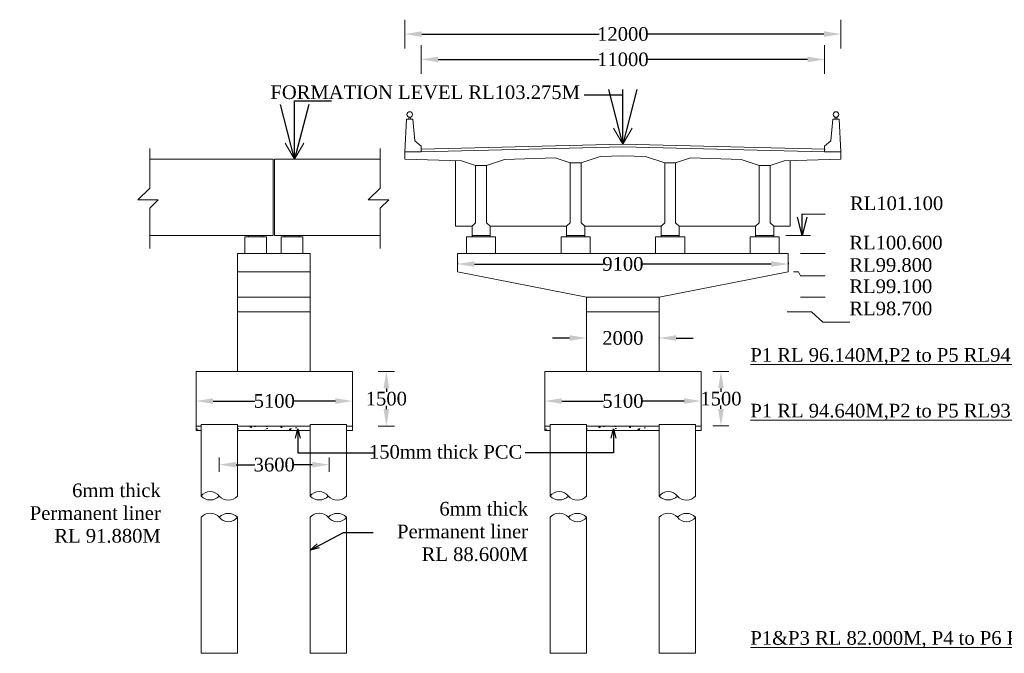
# Model space of a CAD drawing. Header units: millimetres. Extents: x -20950785 to 389010297, y -11535949 to 14056629.
# Tile 117 of 256: x 11293172 to 11347325, y -1570725 to -1535892. Entities that reach past the tile are written whole.
import ezdxf

# ---------------------------------------------------------------- set-up
doc = ezdxf.new("R2010")
doc.units = ezdxf.units.MM
doc.header["$LTSCALE"] = 60
doc.header["$MEASUREMENT"] = 0
doc.styles.add('style1', font='txt.shx', dxfattribs={"height": 1})
doc.dimstyles.get("Standard").update_dxf_attribs({"dimtxt": 400, "dimasz": 215, "dimexe": 0.18, "dimexo": 0.0625, "dimgap": 0.09, "dimtad": 0, "dimtih": 1, "dimtoh": 1, "dimdec": 0, "dimzin": 4, "dimdsep": 46, "dimtxsty": 'Standard', "dimblk": 'OPEN90', "dimcen": 0, "dimadec": 0, "dimazin": 1, "dimtfac": 1, "dimtdec": 0, "dimtix": 1, "dimtofl": 0, "dimtmove": 0, "dimatfit": 3, "dimldrblk": 'OPEN30', "dimfxl": 1, "dimtolj": 1, "dimtzin": 0, "dimarcsym": 0})

# ---------------------------------------------------------------- blocks, each defined once
blk = doc.blocks.new('*D593')
at = {"color": 0, "linetype": 'Continuous', "lineweight": -2, "transparency": 16777216}
for p, q in [((11313337, -1555231), (11313337, -1555231)), ((11313337, -1556166), (11313337, -1556349)), ((11313337, -1557295), (11313337, -1557112)), ((11313337, -1558230), (11313337, -1558230))]:
    blk.add_line(p, q, dxfattribs=at)
at = {"color": 0, "linetype": 'Continuous', "lineweight": 9, "transparency": 16777216}
for points in [[(11313181, -1556166), (11313493, -1556166), (11313337, -1555231)], [(11313181, -1557295), (11313493, -1557295), (11313337, -1558230)]]:
    blk.add_solid(points, dxfattribs=at)
at = {"layer": 'Defpoints', "color": 0, "linetype": 'Continuous', "lineweight": 9, "transparency": 16777216}
for p in [(11313337, -1555231), (11313337, -1558230), (11313337, -1558230)]:
    blk.add_point(p, dxfattribs=at)
at = {"color": 0, "linetype": 'Continuous', "lineweight": 9, "transparency": 16777216, "insert": (11313337, -1556731), "char_height": 500, "attachment_point": 5}
blk.add_mtext('\\A1;{\\fTimes New Roman|b0|i0|c0|p18;\\H1.5x;1500}', dxfattribs=at)
blk = doc.blocks.new('*D594')
at = {"color": 0, "linetype": 'Continuous', "lineweight": -2, "transparency": 16777216}
for p, q in [((11322050, -1556856), (11322050, -1556855)), ((11322985, -1556856), (11325288, -1556856)), ((11329713, -1556856), (11327410, -1556856)), ((11330648, -1556856), (11330648, -1556855))]:
    blk.add_line(p, q, dxfattribs=at)
at = {"color": 0, "linetype": 'Continuous', "lineweight": 9, "transparency": 16777216}
for points in [[(11322985, -1556700), (11322985, -1557011), (11322050, -1556856)], [(11329713, -1556700), (11329713, -1557011), (11330648, -1556856)]]:
    blk.add_solid(points, dxfattribs=at)
at = {"layer": 'Defpoints', "color": 0, "linetype": 'Continuous', "lineweight": 9, "transparency": 16777216}
for p in [(11322050, -1556856), (11330648, -1556856), (11330648, -1556856)]:
    blk.add_point(p, dxfattribs=at)
at = {"color": 0, "linetype": 'Continuous', "lineweight": 9, "transparency": 16777216, "insert": (11326349, -1556856), "char_height": 500, "attachment_point": 5}
blk.add_mtext('\\A1;{\\fTimes New Roman|b0|i0|c0|p18;\\H1.5x;5100}', dxfattribs=at)
blk = doc.blocks.new('*D595')
at = {"color": 0, "linetype": 'Continuous', "lineweight": -2, "transparency": 16777216}
for p, q in [((11315249, -1538076), (11315249, -1538076)), ((11316184, -1538077), (11325046, -1538077)), ((11336508, -1538077), (11327646, -1538077)), ((11337443, -1538076), (11337443, -1538076))]:
    blk.add_line(p, q, dxfattribs=at)
at = {"color": 0, "linetype": 'Continuous', "lineweight": 9, "transparency": 16777216}
for points in [[(11316184, -1537921), (11316184, -1538232), (11315249, -1538077)], [(11336508, -1537921), (11336508, -1538232), (11337443, -1538077)]]:
    blk.add_solid(points, dxfattribs=at)
at = {"layer": 'Defpoints', "color": 0, "linetype": 'Continuous', "lineweight": 9, "transparency": 16777216}
for p in [(11315249, -1538077), (11337443, -1538077), (11337443, -1538077)]:
    blk.add_point(p, dxfattribs=at)
at = {"color": 0, "linetype": 'Continuous', "lineweight": 9, "transparency": 16777216, "insert": (11326346, -1538077), "char_height": 500, "attachment_point": 5}
blk.add_mtext('\\A1;{\\fTimes New Roman|b0|i0|c0|p18;\\H1.5x;11000}', dxfattribs=at)
blk = doc.blocks.new('*D596')
at = {"color": 0, "linetype": 'Continuous', "lineweight": -2, "transparency": 16777216}
for p, q in [((11314350, -1536683), (11314350, -1536683)), ((11315285, -1536683), (11325046, -1536683)), ((11337407, -1536683), (11327646, -1536683)), ((11338342, -1536683), (11338342, -1536683))]:
    blk.add_line(p, q, dxfattribs=at)
at = {"color": 0, "linetype": 'Continuous', "lineweight": 9, "transparency": 16777216}
for points in [[(11315285, -1536527), (11315285, -1536839), (11314350, -1536683)], [(11337407, -1536527), (11337407, -1536839), (11338342, -1536683)]]:
    blk.add_solid(points, dxfattribs=at)
at = {"layer": 'Defpoints', "color": 0, "linetype": 'Continuous', "lineweight": 9, "transparency": 16777216}
for p in [(11314350, -1536683), (11338342, -1536683), (11338342, -1536683)]:
    blk.add_point(p, dxfattribs=at)
at = {"color": 0, "linetype": 'Continuous', "lineweight": 9, "transparency": 16777216, "insert": (11326346, -1536683), "char_height": 500, "attachment_point": 5}
blk.add_mtext('\\A1;{\\fTimes New Roman|b0|i0|c0|p18;\\H1.5x;12000}', dxfattribs=at)
blk = doc.blocks.new('*D597')
at = {"color": 0, "linetype": 'Continuous', "lineweight": -2, "transparency": 16777216}
for p, q in [((11302875, -1556856), (11302875, -1556855)), ((11303810, -1556856), (11306112, -1556856)), ((11310537, -1556856), (11308235, -1556856)), ((11311472, -1556856), (11311472, -1556855))]:
    blk.add_line(p, q, dxfattribs=at)
at = {"color": 0, "linetype": 'Continuous', "lineweight": 9, "transparency": 16777216}
for points in [[(11303810, -1556700), (11303810, -1557011), (11302875, -1556856)], [(11310537, -1556700), (11310537, -1557011), (11311472, -1556856)]]:
    blk.add_solid(points, dxfattribs=at)
at = {"layer": 'Defpoints', "color": 0, "linetype": 'Continuous', "lineweight": 9, "transparency": 16777216}
for p in [(11302875, -1556856), (11311472, -1556856), (11311472, -1556856)]:
    blk.add_point(p, dxfattribs=at)
at = {"color": 0, "linetype": 'Continuous', "lineweight": 9, "transparency": 16777216, "insert": (11307173, -1556856), "char_height": 500, "attachment_point": 5}
blk.add_mtext('\\A1;{\\fTimes New Roman|b0|i0|c0|p18;\\H1.5x;5100}', dxfattribs=at)
blk = doc.blocks.new('*D572')
at = {"color": 0, "linetype": 'Continuous', "lineweight": -2, "transparency": 16777216}
for p, q in [((11331741, -1555230), (11331741, -1555230)), ((11331741, -1556165), (11331741, -1556348)), ((11331741, -1557294), (11331741, -1557111)), ((11331741, -1558229), (11331741, -1558229))]:
    blk.add_line(p, q, dxfattribs=at)
at = {"color": 0, "linetype": 'Continuous', "lineweight": 9, "transparency": 16777216}
for points in [[(11331585, -1556165), (11331897, -1556165), (11331741, -1555230)], [(11331585, -1557294), (11331897, -1557294), (11331741, -1558229)]]:
    blk.add_solid(points, dxfattribs=at)
at = {"layer": 'Defpoints', "color": 0, "linetype": 'Continuous', "lineweight": 9, "transparency": 16777216}
for p in [(11331741, -1555230), (11331741, -1558229), (11331741, -1558229)]:
    blk.add_point(p, dxfattribs=at)
at = {"color": 0, "linetype": 'Continuous', "lineweight": 9, "transparency": 16777216, "insert": (11331741, -1556729), "char_height": 500, "attachment_point": 5}
blk.add_mtext('\\A1;{\\fTimes New Roman|b0|i0|c0|p18;\\H1.5x;1500}', dxfattribs=at)
blk = doc.blocks.new('*D599')
at = {"color": 0, "linetype": 'Continuous', "lineweight": -2, "transparency": 16777216}
for p, q in [((11317249, -1549251), (11317249, -1549324)), ((11335443, -1549251), (11335443, -1549324)), ((11318184, -1549324), (11325280, -1549324)), ((11334508, -1549324), (11327412, -1549324))]:
    blk.add_line(p, q, dxfattribs=at)
at = {"color": 0, "linetype": 'Continuous', "lineweight": 9, "transparency": 16777216}
for points in [[(11318184, -1549168), (11318184, -1549480), (11317249, -1549324)], [(11334508, -1549168), (11334508, -1549480), (11335443, -1549324)]]:
    blk.add_solid(points, dxfattribs=at)
at = {"layer": 'Defpoints', "color": 0, "linetype": 'Continuous', "lineweight": 9, "transparency": 16777216}
for p in [(11317249, -1549251), (11335443, -1549251), (11335443, -1549324)]:
    blk.add_point(p, dxfattribs=at)
at = {"color": 0, "linetype": 'Continuous', "lineweight": 9, "transparency": 16777216, "insert": (11326346, -1549324), "char_height": 500, "attachment_point": 5}
blk.add_mtext('\\A1;{\\fTimes New Roman|b0|i0|c0|p18;\\H1.5x;9100}', dxfattribs=at)
blk = doc.blocks.new('*D600')
at = {"color": 0, "linetype": 'Continuous', "lineweight": -2, "transparency": 16777216}
for p, q in [((11323412, -1553393), (11322477, -1553393)), ((11324347, -1553393), (11324347, -1553393)), ((11328345, -1553377), (11328345, -1553393)), ((11329280, -1553393), (11330215, -1553393))]:
    blk.add_line(p, q, dxfattribs=at)
at = {"color": 0, "linetype": 'Continuous', "lineweight": 9, "transparency": 16777216}
for points in [[(11323412, -1553237), (11323412, -1553549), (11324347, -1553393)], [(11329280, -1553237), (11329280, -1553549), (11328345, -1553393)]]:
    blk.add_solid(points, dxfattribs=at)
at = {"layer": 'Defpoints', "color": 0, "linetype": 'Continuous', "lineweight": 9, "transparency": 16777216}
for p in [(11324347, -1553393), (11328345, -1553377), (11328345, -1553393)]:
    blk.add_point(p, dxfattribs=at)
at = {"color": 0, "linetype": 'Continuous', "lineweight": 9, "transparency": 16777216, "insert": (11326346, -1553393), "char_height": 500, "attachment_point": 5}
blk.add_mtext('\\A1;{\\fTimes New Roman|b0|i0|c0|p18;\\H1.5x;2000}', dxfattribs=at)
blk = doc.blocks.new('*D582')
at = {"color": 0, "linetype": 'Continuous', "lineweight": -2, "transparency": 16777216}
for p, q in [((11304149, -1560355), (11304149, -1560356)), ((11305084, -1560356), (11306106, -1560356)), ((11309259, -1560356), (11308237, -1560356)), ((11310194, -1560356), (11310194, -1560355))]:
    blk.add_line(p, q, dxfattribs=at)
at = {"color": 0, "linetype": 'Continuous', "lineweight": 9, "transparency": 16777216}
for points in [[(11305084, -1560200), (11305084, -1560511), (11304149, -1560356)], [(11309259, -1560200), (11309259, -1560511), (11310194, -1560356)]]:
    blk.add_solid(points, dxfattribs=at)
at = {"layer": 'Defpoints', "color": 0, "linetype": 'Continuous', "lineweight": 9, "transparency": 16777216}
for p in [(11304149, -1560355), (11310194, -1560356), (11310194, -1560356)]:
    blk.add_point(p, dxfattribs=at)
at = {"color": 0, "linetype": 'Continuous', "lineweight": 9, "transparency": 16777216, "insert": (11307171, -1560356), "char_height": 500, "attachment_point": 5}
blk.add_mtext('\\A1;{\\fTimes New Roman|b0|i0|c0|p18;\\H1.5x;3600}', dxfattribs=at)

msp = doc.modelspace()

# ---------------------------------------------------------------- hatches: boundary and pattern name
at = {"linetype": 'Continuous', "lineweight": 9}
h = msp.add_hatch(color=256, dxfattribs=at)
h.dxf.hatch_style = 1
h.paths.add_polyline_path([(11306547.96, -1547751.8), (11306547.96, -1547831.78), (11305748.2, -1547831.78), (11305748.2, -1547751.8)])
h = msp.add_hatch(color=256, dxfattribs=at)
h.dxf.hatch_style = 1
h.paths.add_polyline_path([(11308547.36, -1547751.8), (11308547.36, -1547831.78), (11307747.6, -1547831.78), (11307747.6, -1547751.8)])
h = msp.add_hatch(color=256, dxfattribs=at)
h.dxf.hatch_style = 1
h.paths.add_polyline_path([(11318548.43, -1547829.78), (11318548.43, -1547751.8), (11318048.58, -1547751.8), (11318048.58, -1547829.78)])
h.paths.add_polyline_path([(11318548.43, -1547829.78), (11319048.28, -1547829.78), (11319048.28, -1547751.8), (11318548.43, -1547751.8)])
h = msp.add_hatch(color=256, dxfattribs=at)
h.dxf.hatch_style = 1
h.paths.add_polyline_path([(11323746.86, -1547829.78), (11323746.86, -1547751.8), (11323247.01, -1547751.8), (11323247.01, -1547829.78)])
h.paths.add_polyline_path([(11323746.86, -1547829.78), (11324246.71, -1547829.78), (11324246.71, -1547751.8), (11323746.86, -1547751.8)])
h = msp.add_hatch(color=256, dxfattribs=at)
h.dxf.hatch_style = 1
h.paths.add_polyline_path([(11323746.86, -1547829.78), (11323746.86, -1547751.8), (11323247.01, -1547751.8), (11323247.01, -1547829.78)])
h.paths.add_polyline_path([(11323746.86, -1547829.78), (11324246.71, -1547829.78), (11324246.71, -1547751.8), (11323746.86, -1547751.8)])
h = msp.add_hatch(color=256, dxfattribs=at)
h.dxf.hatch_style = 1
h.paths.add_polyline_path([(11328945.29, -1547829.78), (11328945.29, -1547751.8), (11328445.44, -1547751.8), (11328445.44, -1547829.78)])
h.paths.add_polyline_path([(11328945.29, -1547829.78), (11329445.14, -1547829.78), (11329445.14, -1547751.8), (11328945.29, -1547751.8)])
h = msp.add_hatch(color=256, dxfattribs=at)
h.dxf.hatch_style = 1
h.paths.add_polyline_path([(11328945.29, -1547829.78), (11328945.29, -1547751.8), (11328445.44, -1547751.8), (11328445.44, -1547829.78)])
h.paths.add_polyline_path([(11328945.29, -1547829.78), (11329445.14, -1547829.78), (11329445.14, -1547751.8), (11328945.29, -1547751.8)])
h = msp.add_hatch(color=256, dxfattribs=at)
h.dxf.hatch_style = 1
h.paths.add_polyline_path([(11334143.71, -1547829.78), (11334143.71, -1547751.8), (11333643.87, -1547751.8), (11333643.87, -1547829.78)])
h.paths.add_polyline_path([(11334143.71, -1547829.78), (11334643.56, -1547829.78), (11334643.56, -1547751.8), (11334143.71, -1547751.8)])
h = msp.add_hatch(color=256, dxfattribs=at)
h.dxf.hatch_style = 1
h.paths.add_polyline_path([(11334143.71, -1547829.78), (11334143.71, -1547751.8), (11333643.87, -1547751.8), (11333643.87, -1547829.78)])
h.paths.add_polyline_path([(11334143.71, -1547829.78), (11334643.56, -1547829.78), (11334643.56, -1547751.8), (11334143.71, -1547751.8)])
at = {"linetype": 'Continuous', "lineweight": 9, "ltscale": 2}
h = msp.add_hatch(dxfattribs=at)
h.set_pattern_fill('AR-CONC', color=256, scale=150)
h.set_pattern_definition([(50, (3265940.9, -426799.9), (1075.89027, -94.1282), [112.5, -1237.5]), (355, (3265940.9, -426799.9), (-208.127, 1128.2882), [90, -990]), (100.451444, (3266030.6, -426807.8), (867.76327, 1034.15999), [95.61029, -1051.71317]), (46.1842, (3265940.9, -426499.9), (1600.862, -248.27892), [168.75, -1856.25]), (96.635635, (3266074.3, -426520.6), (1401.99292, 1461.1779), [143.4155, -1577.57064]), (351.184164, (3265941, -426500), (1401.99292, 1461.1779), [135, -1485]), (21, (3266090.9, -426574.9), (895.36058, -603.92834), [112.5, -1237.5]), (326, (3266090.9, -426574.9), (364.973, 1087.72507), [90, -990]), (71.451445, (3266165.5, -426625.3), (1260.33357, 483.79673), [95.61029, -1051.71317]), (37.5, (3265940.93, -426799.93), (18.239783, 499.34078), [0, -978, 0, -1005, 0, -993.75]), (7.5, (3265940.93, -426799.9), (394.604306, 591.617568), [0, -573, 0, -955.5, 0, -378.75]), (327.5, (3265606.43, -426799.93), (800.733654, -33.832308), [0, -375, 0, -1170, 0, -1552.5]), (317.5, (3265456.4, -426799.9), (874.779254, 150.157473), [0, -487.5, 0, -777, 0, -1102.5])])
h.paths.add_polyline_path([(11303148.99, -1558230.17), (11302874.58, -1558230.17), (11302874.58, -1558480.17), (11303148.99, -1558480.17)])
h.paths.add_polyline_path([(11309147.18, -1558230.17), (11305148.39, -1558230.17), (11305148.39, -1558480.17), (11309147.18, -1558480.17)])
h.paths.add_polyline_path([(11311471.98, -1558230.17), (11311146.57, -1558230.17), (11311146.57, -1558480.17), (11311471.98, -1558480.17)])
h = msp.add_hatch(dxfattribs=at)
h.set_pattern_fill('AR-CONC', color=256, scale=150)
h.set_pattern_definition([(50, (3285116.8, -426799.9), (1075.89027, -94.1282), [112.5, -1237.5]), (355, (3285116.8, -426799.9), (-208.127, 1128.2882), [90, -990]), (100.451444, (3285206.5, -426807.8), (867.76327, 1034.15999), [95.61029, -1051.71317]), (46.1842, (3285116.8, -426499.9), (1600.862, -248.27892), [168.75, -1856.25]), (96.635635, (3285250.2, -426520.6), (1401.99292, 1461.1779), [143.4155, -1577.57064]), (351.184164, (3285116.8, -426500), (1401.99292, 1461.1779), [135, -1485]), (21, (3285266.8, -426574.9), (895.36058, -603.92834), [112.5, -1237.5]), (326, (3285266.8, -426574.9), (364.973, 1087.72507), [90, -990]), (71.451445, (3285341.4, -426625.3), (1260.33357, 483.79673), [95.61029, -1051.71317]), (37.5, (3285116.8, -426799.93), (18.239783, 499.34078), [0, -978, 0, -1005, 0, -993.75]), (7.5, (3285116.8, -426799.9), (394.604306, 591.617568), [0, -573, 0, -955.5, 0, -378.75]), (327.5, (3284782.3, -426799.93), (800.733654, -33.832308), [0, -375, 0, -1170, 0, -1552.5]), (317.5, (3284632.3, -426799.9), (874.779254, 150.157473), [0, -487.5, 0, -777, 0, -1102.5])])
h.paths.add_polyline_path([(11322324.86, -1558230.17), (11322050.44, -1558230.17), (11322050.44, -1558480.17), (11322324.86, -1558480.17)])
h.paths.add_polyline_path([(11328323.04, -1558230.17), (11324324.25, -1558230.17), (11324324.25, -1558480.17), (11328323.04, -1558480.17)])
h.paths.add_polyline_path([(11330647.84, -1558230.17), (11330322.44, -1558230.17), (11330322.44, -1558480.17), (11330647.84, -1558480.17)])

# ---------------------------------------------------------------- linework, layer by layer
at = {"linetype": 'Continuous', "lineweight": 9}
for p, q in [((11314349.7, -1537474.09), (11314349.7, -1535892.32)), ((11338342.44, -1537474.09), (11338342.44, -1535892.32)), ((11315249.43, -1538867.42), (11315249.43, -1537285.65)), ((11337442.72, -1538867.42), (11337442.72, -1537285.65)), ((11314349.7, -1543153.19), (11314449.67, -1541353.74)), ((11314799.57, -1541353.74), (11314449.67, -1541353.74)), ((11314574.63, -1541353.74), (11314574.63, -1541245.3)), ((11314674.6, -1541353.74), (11314674.6, -1541245.3)), ((11314899.54, -1542553.37), (11314799.57, -1541353.74)), ((11337792.61, -1542553.37), (11337892.58, -1541353.74)), ((11337892.58, -1541353.74), (11338242.47, -1541353.74)), ((11338017.54, -1541353.74), (11338017.54, -1541245.3)), ((11338117.51, -1541353.74), (11338117.51, -1541245.3)), ((11338342.44, -1543153.19), (11338242.47, -1541353.74)), ((11326346.07, -1542727.28), (11325836.78, -1541848.71)), ((11326346.07, -1542727.28), (11326855.37, -1541848.71)), ((11308288.99, -1543553.07), (11307779.69, -1542674.51)), ((11308288.99, -1543553.07), (11308798.28, -1542674.51)), ((11315249.43, -1542853.28), (11314899.54, -1542553.37)), ((11337442.72, -1542853.28), (11337792.61, -1542553.37)), ((11300320.85, -1542976.97), (11300320.85, -1545162.31)), ((11313000.21, -1542976.97), (11313000.21, -1545162.31)), ((11315249.43, -1543153.19), (11314349.7, -1543153.19)), ((11315249.43, -1543153.19), (11315249.43, -1542853.28)), ((11337442.72, -1543153.19), (11337442.72, -1542853.28)), ((11337442.72, -1543153.19), (11338342.44, -1543153.19)), ((11307107.79, -1543553.07), (11300320.85, -1543553.07)), ((11307107.79, -1547751.8), (11307107.79, -1543553.07)), ((11307187.77, -1547751.8), (11307187.77, -1543553.07)), ((11307187.77, -1543553.07), (11313000.21, -1543553.07)), ((11314349.7, -1543553.07), (11317476.4, -1543649.13)), ((11317148.86, -1547251.95), (11317148.86, -1543639.07)), ((11323444.29, -1543766.16), (11324044.11, -1543766.16)), ((11323446.95, -1547052.01), (11323446.95, -1543766.16)), ((11324046.77, -1547052.01), (11324046.77, -1543765.28)), ((11328645.38, -1547052.01), (11328645.38, -1543764.61)), ((11328648.04, -1543765.5), (11329247.86, -1543765.5)), ((11329245.2, -1547052.01), (11329245.2, -1543765.5)), ((11335218.26, -1543647.18), (11338342.44, -1543553.07)), ((11335543.29, -1547251.95), (11335543.29, -1543637.38)), ((11318248.52, -1547052.01), (11318248.52, -1543906.5)), ((11318250.18, -1543907.06), (11318850, -1543907.06)), ((11318848.34, -1547052.01), (11318848.34, -1543907.06)), ((11333843.81, -1547052.01), (11333843.81, -1543905.39)), ((11333843.81, -1543905.39), (11334443.62, -1543905.39)), ((11334443.62, -1547052.01), (11334443.62, -1543905.39)), ((11300320.85, -1545162.31), (11299667.04, -1545786.87)), ((11313000.21, -1545162.31), (11312346.41, -1545786.87)), ((11299667.04, -1545786.87), (11300791.7, -1545786.87)), ((11300791.7, -1545786.87), (11300320.85, -1546260.72)), ((11312346.41, -1545786.87), (11313471.07, -1545786.87)), ((11313471.07, -1545786.87), (11313000.21, -1546260.72)), ((11300320.85, -1546260.72), (11300320.85, -1548468.31)), ((11313000.21, -1546260.72), (11313000.21, -1548468.31)), ((11318048.58, -1547251.95), (11318248.52, -1547052.01)), ((11318848.34, -1547052.01), (11319048.28, -1547251.95)), ((11323247.01, -1547251.95), (11323446.95, -1547052.01)), ((11324046.77, -1547052.01), (11324246.71, -1547251.95)), ((11328445.44, -1547251.95), (11328645.38, -1547052.01)), ((11329245.2, -1547052.01), (11329445.14, -1547251.95)), ((11333643.87, -1547251.95), (11333843.81, -1547052.01)), ((11334443.62, -1547052.01), (11334643.56, -1547251.95)), ((11318048.58, -1547251.95), (11317148.86, -1547251.95)), ((11318048.58, -1547751.8), (11318048.58, -1547251.95)), ((11319048.28, -1547751.8), (11319048.28, -1547251.95)), ((11323247.01, -1547251.95), (11319048.28, -1547251.95)), ((11323247.01, -1547751.8), (11323247.01, -1547251.95)), ((11324246.71, -1547751.8), (11324246.71, -1547251.95)), ((11328445.44, -1547251.95), (11324246.71, -1547251.95)), ((11328445.44, -1547751.8), (11328445.44, -1547251.95)), ((11329445.14, -1547751.8), (11329445.14, -1547251.95)), ((11333643.87, -1547251.95), (11329445.14, -1547251.95)), ((11333643.87, -1547751.8), (11333643.87, -1547251.95)), ((11334643.56, -1547751.8), (11334643.56, -1547251.95)), ((11335543.29, -1547251.95), (11334643.56, -1547251.95)), ((11307107.79, -1547751.8), (11300320.85, -1547751.8)), ((11305548.26, -1548751.5), (11305548.26, -1547831.78)), ((11306747.9, -1548751.5), (11306747.9, -1547831.78)), ((11307187.77, -1547751.8), (11313000.21, -1547751.8)), ((11307547.66, -1548751.5), (11307547.66, -1547831.78)), ((11308747.3, -1548751.5), (11308747.3, -1547831.78)), ((11318048.58, -1547829.78), (11318048.58, -1547751.8)), ((11318548.43, -1547751.8), (11318048.58, -1547751.8)), ((11318048.58, -1547751.8), (11319048.28, -1547751.8)), ((11319048.28, -1547829.78), (11319048.28, -1547751.8)), ((11323247.01, -1547829.78), (11323247.01, -1547751.8)), ((11323247.01, -1547829.78), (11323247.01, -1547751.8)), ((11323746.86, -1547751.8), (11323247.01, -1547751.8)), ((11323247.01, -1547751.8), (11324246.71, -1547751.8)), ((11324246.71, -1547829.78), (11324246.71, -1547751.8)), ((11324246.71, -1547829.78), (11324246.71, -1547751.8)), ((11328445.44, -1547829.78), (11328445.44, -1547751.8)), ((11328445.44, -1547829.78), (11328445.44, -1547751.8)), ((11328945.29, -1547751.8), (11328445.44, -1547751.8)), ((11328445.44, -1547751.8), (11329445.14, -1547751.8)), ((11329445.14, -1547829.78), (11329445.14, -1547751.8)), ((11329445.14, -1547829.78), (11329445.14, -1547751.8)), ((11333643.87, -1547829.78), (11333643.87, -1547751.8)), ((11333643.87, -1547829.78), (11333643.87, -1547751.8)), ((11334143.71, -1547751.8), (11333643.87, -1547751.8)), ((11333643.87, -1547751.8), (11334643.56, -1547751.8)), ((11334643.56, -1547829.78), (11334643.56, -1547751.8)), ((11334643.56, -1547829.78), (11334643.56, -1547751.8)), ((11335317.96, -1547751.8), (11336664.32, -1547751.8)), ((11305148.39, -1555231.08), (11305148.39, -1548751.5)), ((11309147.18, -1555231.08), (11309147.18, -1548751.5)), ((11336117.72, -1548751.5), (11337464.08, -1548751.5)), ((11324346.68, -1551150.77), (11317248.82, -1549751.2)), ((11328345.47, -1551150.77), (11335443.32, -1549751.2)), ((11335727.11, -1549751.2), (11336010.9, -1549751.2)), ((11336010.9, -1549751.2), (11336117.72, -1549981.1)), ((11336117.72, -1549981.1), (11337464.08, -1549981.1)), ((11324346.68, -1555231.08), (11324346.68, -1551150.77)), ((11328345.47, -1555231.08), (11328345.47, -1551150.77)), ((11336117.72, -1551150.77), (11337464.08, -1551150.77)), ((11335376.19, -1551950.53), (11336722.56, -1551950.53)), ((11336722.56, -1551950.53), (11337336.88, -1552524.04)), ((11337336.88, -1552524.04), (11338828.55, -1552524.04)), ((11311471.98, -1555231.08), (11302874.58, -1555231.08)), ((11302874.58, -1558480.17), (11302874.58, -1555231.08)), ((11311471.98, -1558480.17), (11311471.98, -1555231.08)), ((11312895.13, -1555231.08), (11313779.37, -1555231.08)), ((11330647.84, -1555231.08), (11322050.44, -1555231.08)), ((11322050.44, -1558480.17), (11322050.44, -1555231.08)), ((11330647.84, -1558480.17), (11330647.84, -1555231.08)), ((11331298.9, -1555229.56), (11332183.13, -1555229.56)), ((11303148.99, -1558230.17), (11302874.58, -1558230.17)), ((11303148.99, -1558480.17), (11302874.58, -1558480.17)), ((11305148.39, -1558155.17), (11303148.99, -1558155.17)), ((11303148.99, -1562084.59), (11303148.99, -1558155.17)), ((11305148.39, -1562084.59), (11305148.39, -1558155.17)), ((11309147.18, -1558230.17), (11305148.39, -1558230.17)), ((11309147.18, -1558480.17), (11305148.39, -1558480.17)), ((11311146.57, -1558155.17), (11309147.18, -1558155.17)), ((11309147.18, -1562084.59), (11309147.18, -1558155.17)), ((11311146.57, -1562084.59), (11311146.57, -1558155.17)), ((11311471.98, -1558230.17), (11311146.57, -1558230.17)), ((11311471.98, -1558480.17), (11311146.57, -1558480.17)), ((11312895.13, -1558230.17), (11313779.37, -1558230.17)), ((11322347.28, -1558230.17), (11322050.44, -1558230.17)), ((11322324.86, -1558230.17), (11322050.44, -1558230.17)), ((11322324.86, -1558480.17), (11322050.44, -1558480.17)), ((11322347.28, -1562084.59), (11322347.28, -1558155.17)), ((11324346.68, -1558155.17), (11322347.28, -1558155.17)), ((11328323.04, -1558230.17), (11324324.25, -1558230.17)), ((11324346.68, -1562084.59), (11324346.68, -1558155.17)), ((11328345.47, -1558230.17), (11324346.68, -1558230.17)), ((11328345.47, -1558480.17), (11324346.68, -1558480.17)), ((11328345.47, -1562084.59), (11328345.47, -1558155.17)), ((11330344.86, -1558155.17), (11328345.47, -1558155.17)), ((11330647.84, -1558230.17), (11330322.44, -1558230.17)), ((11330344.86, -1562084.59), (11330344.86, -1558155.17)), ((11330647.84, -1558230.17), (11330344.86, -1558230.17)), ((11330647.84, -1558480.17), (11330344.86, -1558480.17)), ((11331298.9, -1558228.65), (11332183.13, -1558228.65)), ((11303148.99, -1570724.99), (11303148.99, -1563240.9)), ((11305148.39, -1570724.99), (11305148.39, -1563240.9)), ((11309147.18, -1570724.99), (11309147.18, -1563240.9)), ((11311146.57, -1570724.99), (11311146.57, -1563240.9)), ((11322347.28, -1570724.99), (11322347.28, -1563240.9)), ((11324346.68, -1570724.99), (11324346.68, -1563240.9)), ((11328345.47, -1570724.99), (11328345.47, -1563240.9)), ((11330344.86, -1570724.99), (11330344.86, -1563240.9)), ((11305148.39, -1570724.99), (11303148.99, -1570724.99)), ((11305148.39, -1570724.99), (11303148.99, -1570724.99)), ((11311146.57, -1570724.99), (11309147.18, -1570724.99)), ((11311146.57, -1570724.99), (11309147.18, -1570724.99)), ((11324346.68, -1570724.99), (11322347.28, -1570724.99)), ((11324346.68, -1570724.99), (11322347.28, -1570724.99)), ((11330344.86, -1570724.99), (11328345.47, -1570724.99)), ((11330344.86, -1570724.99), (11328345.47, -1570724.99))]:
    msp.add_line(p, q, dxfattribs=at)
at = {"linetype": 'Continuous', "lineweight": 9, "ltscale": 1000}
for p, q in [((11314349.7, -1543153.19), (11314349.7, -1543553.07)), ((11338342.44, -1543153.19), (11338342.44, -1543553.07)), ((11317748.67, -1547829.78), (11317748.67, -1548751.5)), ((11317748.67, -1547829.78), (11317748.67, -1548751.5)), ((11319348.19, -1547829.78), (11319348.19, -1548751.5)), ((11319348.19, -1547829.78), (11319348.19, -1548751.5)), ((11322947.1, -1547829.78), (11322947.1, -1548751.5)), ((11322947.1, -1547829.78), (11322947.1, -1548751.5)), ((11324546.62, -1547829.78), (11324546.62, -1548751.5)), ((11324546.62, -1547829.78), (11324546.62, -1548751.5)), ((11328145.53, -1547829.78), (11328145.53, -1548751.5)), ((11328145.53, -1547829.78), (11328145.53, -1548751.5)), ((11329745.05, -1547829.78), (11329745.05, -1548751.5)), ((11329745.05, -1547829.78), (11329745.05, -1548751.5)), ((11333343.96, -1547829.78), (11333343.96, -1548751.5)), ((11333343.96, -1547829.78), (11333343.96, -1548751.5)), ((11334943.47, -1547829.78), (11334943.47, -1548751.5)), ((11334943.47, -1547829.78), (11334943.47, -1548751.5)), ((11317248.82, -1548751.5), (11317248.82, -1549751.2)), ((11335443.32, -1548751.5), (11335443.32, -1549751.2))]:
    msp.add_line(p, q, dxfattribs=at)
at = {"linetype": 'Continuous', "lineweight": 9, "ltscale": 100}
for p, q in [((11306747.9, -1547831.78), (11305548.26, -1547831.78)), ((11308747.3, -1547831.78), (11307547.66, -1547831.78)), ((11309147.18, -1548751.5), (11305148.39, -1548751.5)), ((11309147.18, -1549751.2), (11305148.39, -1549751.2)), ((11309147.18, -1551150.77), (11305148.39, -1551150.77)), ((11328345.47, -1551150.77), (11324346.68, -1551150.77)), ((11309147.18, -1551950.53), (11305148.39, -1551950.53)), ((11328345.47, -1551950.53), (11324346.68, -1551950.53)), ((11309172.67, -1555231.08), (11305173.88, -1555231.08)), ((11328348.54, -1555231.08), (11324349.75, -1555231.08))]:
    msp.add_line(p, q, dxfattribs=at)
at = {"linetype": 'Continuous', "lineweight": 9, "ltscale": 5000}
for p, q in [((11317748.67, -1547829.78), (11319348.19, -1547829.78)), ((11318048.58, -1547751.8), (11319048.28, -1547751.8)), ((11322947.1, -1547829.78), (11324546.62, -1547829.78)), ((11323247.01, -1547751.8), (11324246.71, -1547751.8)), ((11323247.01, -1547751.8), (11324246.71, -1547751.8)), ((11328145.53, -1547829.78), (11329745.05, -1547829.78)), ((11328445.44, -1547751.8), (11329445.14, -1547751.8)), ((11328445.44, -1547751.8), (11329445.14, -1547751.8)), ((11333343.96, -1547829.78), (11334943.47, -1547829.78)), ((11333643.87, -1547751.8), (11334643.56, -1547751.8)), ((11333643.87, -1547751.8), (11334643.56, -1547751.8)), ((11317248.82, -1548751.5), (11335443.32, -1548751.5)), ((11324346.68, -1551150.77), (11328345.47, -1551150.77)), ((11324346.68, -1551950.53), (11328345.47, -1551950.53))]:
    msp.add_line(p, q, dxfattribs=at)
at = {"linetype": 'Continuous', "lineweight": 9, "ltscale": 2}
for p, q in [((11304148.69, -1559964.87), (11304148.69, -1560746.65)), ((11310194, -1559964.87), (11310194, -1560746.65))]:
    msp.add_line(p, q, dxfattribs=at)
at = {"linetype": 'Continuous', "lineweight": 9}
for points in [[(11315249.43, -1543003.19), (11326346.07, -1542727.28), (11337467.61, -1543003.81)], [(11315249.43, -1543153.19), (11326346.07, -1542877.28), (11337442.72, -1543153.19)], [(11317476.4, -1543649.13), (11318250.18, -1543907.06), (11318850, -1543907.06), (11319841.35, -1543576.6)], [(11319841.35, -1543576.6), (11322619.97, -1543491.39)], [(11322619.97, -1543491.39), (11323444.29, -1543766.16), (11324044.11, -1543766.16), (11325096.24, -1543415.45)], [(11325096.24, -1543415.45), (11326346.07, -1543377.13), (11327597.17, -1543415.21)], [(11327597.17, -1543415.21), (11328648.04, -1543765.5), (11329247.86, -1543765.5), (11330072.69, -1543490.56)], [(11330072.69, -1543490.56), (11332853.21, -1543575.19)], [(11332853.21, -1543575.19), (11333843.81, -1543905.39), (11334443.62, -1543905.39), (11335218.26, -1543647.18)]]:
    msp.add_lwpolyline(points, dxfattribs=at)
for points in [[(11306547.96, -1547751.8), (11305748.2, -1547751.8), (11305748.2, -1547831.78), (11306547.96, -1547831.78)], [(11308547.36, -1547751.8), (11307747.6, -1547751.8), (11307747.6, -1547831.78), (11308547.36, -1547831.78)]]:
    msp.add_lwpolyline(points, close=True, dxfattribs=at)
for centre in [(11314624.62, -1541102.01), (11338067.53, -1541102.01)]:
    msp.add_circle(centre, 151.76, dxfattribs=at)
for centre, radius, start, end in [((11303648.84, -1562455.74), 622.58, 36.594843, 143.405157), ((11303648.84, -1561594.23), 700.21, 224.45077, 315.54923), ((11304648.54, -1561609.13), 689.86, 223.567373, 316.432627), ((11309647.02, -1562455.74), 622.58, 36.594843, 143.405157), ((11309647.02, -1561594.23), 700.21, 224.45077, 315.54923), ((11310646.72, -1561609.13), 689.86, 223.567373, 316.432627), ((11322847.13, -1562455.74), 622.58, 36.594843, 143.405157), ((11322847.13, -1561594.23), 700.21, 224.45077, 315.54923), ((11323846.83, -1561609.13), 689.86, 223.567373, 316.432627), ((11328845.32, -1562455.74), 622.58, 36.594843, 143.405157), ((11328845.32, -1561594.23), 700.21, 224.45077, 315.54923), ((11329845.01, -1561609.13), 689.86, 223.567373, 316.432627), ((11303648.84, -1563716.35), 689.86, 43.567374, 136.432626), ((11304648.54, -1563731.25), 700.21, 44.45077, 135.54923), ((11304648.54, -1562869.74), 622.58, 216.594843, 323.405157), ((11309647.02, -1563716.35), 689.86, 43.567374, 136.432626), ((11310646.72, -1563731.25), 700.21, 44.45077, 135.54923), ((11310646.72, -1562869.74), 622.58, 216.594843, 323.405157), ((11322847.13, -1563716.35), 689.86, 43.567374, 136.432626), ((11323846.83, -1563731.25), 700.21, 44.45077, 135.54923), ((11323846.83, -1562869.74), 622.58, 216.594843, 323.405157), ((11328845.32, -1563716.35), 689.86, 43.567374, 136.432626), ((11329845.01, -1563731.25), 700.21, 44.45077, 135.54923), ((11329845.01, -1562869.74), 622.58, 216.594843, 323.405157)]:
    msp.add_arc(centre, radius, start, end, dxfattribs=at)

# ---------------------------------------------------------------- texts
at = {"linetype": 'Continuous', "lineweight": 9, "insert": (11323983.75, -1539886.76), "char_height": 750, "attachment_point": 6}
msp.add_mtext('{\\fTimes New Roman|b0|i0|c0|p18;FORMATION LEVEL RL103.275M }', dxfattribs=at)
at = {"linetype": 'Continuous', "lineweight": 9, "char_height": 750}
for s, insert, width, attachment_point in [('\\pi2917.05681;{\\fTimes New Roman|b0|i0|c0|p18;\\LCertified that the boring details  shown are correct.}', (10475118.14, -1543620.32, -17483.87), 28256.2477, 1), ('{\\fTimes New Roman|b0|i0|c0|p18;150mm thick PCC}', (11320814.62, -1559653.88), 8975.6824, 6), ('{\\fTimes New Roman|b0|i0|c0|p18;6mm thick Permanent liner \\PRL 91.880M}', (11300930.54, -1563022.48), 8975.6824, 6), ('{\\fTimes New Roman|b0|i0|c0|p18;6mm thick Permanent liner \\PRL 88.600M}', (11321132.19, -1564034.31), 8975.6824, 6)]:
    msp.add_mtext(s, dxfattribs=dict(at, insert=insert, width=width, attachment_point=attachment_point))
at = {"linetype": 'Continuous', "lineweight": 9, "attachment_point": 1, "style": 'style1'}
for s, insert, char_height, width in [('{\\fTimes New Roman|b0|i0|c0|p18;\\H0.7236x;RL101.100  \\H1.38197x;                 }', (11338837.57, -1545608.31), 1036.4865, 1111.7691), ('{\\fTimes New Roman|b0|i0|c0|p18;\\H0.7236x;RL100.600\\H1.38197x;                 }', (11338801.19, -1547772.88), 1036.4865, 1111.7691), ('{\\fTimes New Roman|b0|i0|c0|p18;\\H0.7236x;RL99.800  \\H1.38199x;                    }', (11338801.19, -1549002.48), 1036.4865, 4922.325), ('{\\fTimes New Roman|b0|i0|c0|p18;\\H0.7236x;\\LP1 RL 96.140M,P2 to P5 RL94.640M\\H1x; & P6 RL 95.640M    \\H1.38197x;            }', (11333357.38, -1553945.77), 1036.48649, 26022.657), ('{\\fTimes New Roman|b0|i0|c0|p18;\\H0.7236x;\\LP1 RL 94.640M,P2 to P5 RL93.140M & P6 RL 94.140M    \\H1.38197x;            }', (11333357.38, -1557009.3), 1036.48649, 26022.657), ('{\\fTimes New Roman|b0|i0|c0|p18;\\H0.7236x;\\LP1&P3 RL 82.000M, P4 to P6 RL76.000M  \\H1.38197x;            }', (11333357.38, -1569504.12), 1036.48649, 19532.3393)]:
    msp.add_mtext(s, dxfattribs=dict(at, insert=insert, char_height=char_height, width=width))
at = {"linetype": 'Continuous', "lineweight": 9, "char_height": 1036.4865, "attachment_point": 1, "style": 'style1'}
for s, insert in [('{\\fTimes New Roman|b0|i0|c0|p18;\\H0.7236x;RL99.100\\H1.38199x;                 }', (11338801.19, -1550172.15)), ('{\\fTimes New Roman|b0|i0|c0|p18;\\H0.7236x;RL98.700  \\H1.38197x;                     }', (11338801.19, -1551393.28))]:
    msp.add_mtext(s, dxfattribs=dict(at, insert=insert))

# ---------------------------------------------------------------- dimensions: what is measured, and where the dimension line sits
at = {"linetype": 'Continuous', "lineweight": 9}
for base, p1, p2, text, picture, middle in [((11338342.44, -1536683.2), (11314349.7, -1536683.2), (11338342.44, -1536683.2), '{\\fTimes New Roman|b0|i0|c0|p18;\\H1.5x;12000}', '*D596', (11326346.07, -1536683.2)), ((11337442.72, -1538076.53), (11315249.43, -1538076.53), (11337442.72, -1538076.53), '{\\fTimes New Roman|b0|i0|c0|p18;\\H1.5x;11000}', '*D595', (11326346.07, -1538076.53)), ((11335443.32, -1549323.88), (11317248.82, -1549251.35), (11335443.32, -1549251.35), '{\\fTimes New Roman|b0|i0|c0|p18;\\H1.5x;9100}', '*D599', (11326346.07, -1549323.88)), ((11328345.47, -1553392.78), (11324346.68, -1553392.78), (11328345.47, -1553377.36), '{\\fTimes New Roman|b0|i0|c0|p18;\\H1.5x;2000}', '*D600', (11326346.07, -1553392.78)), ((11311471.98, -1556855.63), (11302874.58, -1556855.63), (11311471.98, -1556855.63), '{\\fTimes New Roman|b0|i0|c0|p18;\\H1.5x;5100}', '*D597', (11307173.28, -1556855.63)), ((11330647.84, -1556855.63), (11322050.44, -1556855.63), (11330647.84, -1556855.63), '{\\fTimes New Roman|b0|i0|c0|p18;\\H1.5x;5100}', '*D594', (11326349.14, -1556855.63)), ((11310194, -1560355.58), (11304148.69, -1560355.4), (11310194, -1560355.58), '{\\fTimes New Roman|b0|i0|c0|p18;\\H1.5x;3600}', '*D582', (11307171.34, -1560355.58))]:
    dim = msp.add_linear_dim(base=base, p1=p1, p2=p2, text=text, dimstyle='Standard', override={"dimtxt": 500, "dimasz": 935, "dimfxl": 300}, dxfattribs=at)
    dim.commit()
    dim.dimension.update_dxf_attribs({"geometry": picture, "text_midpoint": middle})
for base, p1, p2, picture, middle in [((11313337.25, -1558230.17), (11313337.25, -1555231.08), (11313337.25, -1558230.17), '*D593', (11313337.25, -1556730.63)), ((11331741.01, -1558228.65), (11331741.01, -1555229.56), (11331741.01, -1558228.65), '*D572', (11331741.01, -1556729.1))]:
    dim = msp.add_linear_dim(base=base, p1=p1, p2=p2, angle=90, text='{\\fTimes New Roman|b0|i0|c0|p18;\\H1.5x;1500}', dimstyle='Standard', override={"dimtxt": 500, "dimasz": 935, "dimfxl": 300}, dxfattribs=at)
    dim.commit()
    dim.dimension.update_dxf_attribs({"geometry": picture, "text_midpoint": middle})

# ---------------------------------------------------------------- leaders
for points, override in [([(11326346.07, -1542727.28), (11326346.07, -1540044.5), (11324208.97, -1540044.5)], {"dimtxt": 500, "dimasz": 3000, "dimfxl": 300}), ([(11308288.99, -1543553.07), (11308288.99, -1540355.14), (11310330.13, -1540355.14)], {"dimtxt": 500, "dimasz": 3000, "dimfxl": 300}), ([(11336212.85, -1547751.8), (11336212.85, -1546565.29), (11337473.87, -1546586.49)], {"dimtxt": 1000, "dimasz": 1000, "dimfxl": 300})]:
    msp.add_leader(points, dimstyle='Standard', override=override, dxfattribs=at)
at = {"linetype": 'Continuous', "lineweight": 9, "ltscale": 2}
for points in [[(11308462.01, -1558389.7), (11308462.01, -1559711.35), (11312643.27, -1559711.35)], [(11325832.14, -1558389.7), (11325832.14, -1559711.35), (11320980.18, -1559711.35)], [(11309146.4, -1565048.67), (11310974.75, -1564091.79), (11312620.89, -1564091.79)]]:
    msp.add_leader(points, dimstyle='Standard', override={"dimtxt": 500, "dimasz": 500, "dimfxl": 300}, dxfattribs=at)

doc.saveas('drawing.dxf')
